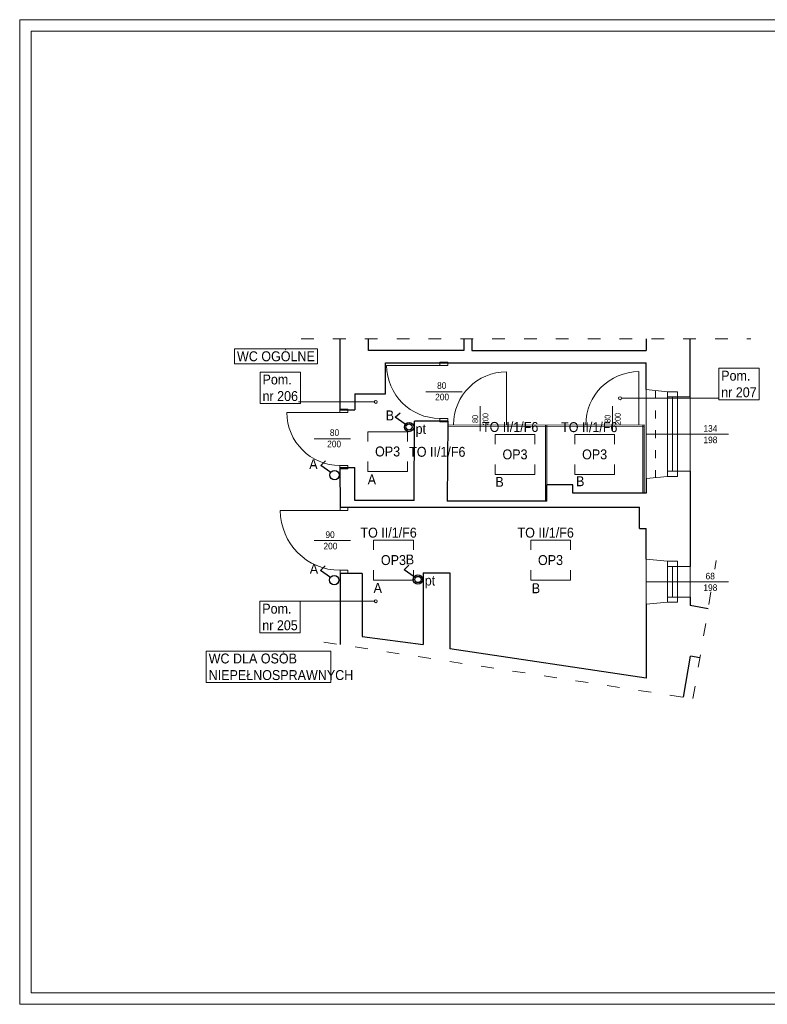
# Model space of a CAD drawing. Header units: centimetres. Extents: x 690840 to 714026, y 27673 to 40762.
# Tile 79 of 162: x 699553 to 700680, y 36277 to 37762. Entities that reach past the tile are written whole.
import ezdxf

# ---------------------------------------------------------------- set-up
doc = ezdxf.new("R2010")
doc.units = ezdxf.units.CM
doc.linetypes.add('ACAD_ISO03W100', pattern=[30, 12, -18])
doc.layers.add('Obrys powierzchni', color=50, linetype='Continuous', lineweight=9, plot=False)
for name, color, linetype, lineweight in [('Przekroje', 253, 'Continuous', 20), ('Przekrojowa', 253, 'Continuous', 25), ('S3_drzwi_istniejące', 7, 'Continuous', 0), ('S3_okna', 253, 'Continuous', 9), ('S3_rozdzielnice', 1, 'Continuous', 5), ('Widokowa', 140, 'Continuous', 9)]:
    doc.layers.add(name, color=color, linetype=linetype, lineweight=lineweight)
for name, color, linetype, lineweight, true_color in [('S3_drzwi_nowe', 7, 'Continuous', 18, 0x00f900), ('S3_opis pomieszczeń', 7, 'Continuous', 0, 0xb5b5b5), ('S3_oświetlenie', 7, 'Continuous', 20, 0x15ff00), ('S3_wyburzenia', 7, 'Continuous', 5, 0xf90000), ('S3_zabudowa_giszetowa', 7, 'Continuous', 0, 0x146dea), ('S3_łączniki', 7, 'Continuous', 20, 0xff7d05)]:
    doc.layers.add(name, color=color, linetype=linetype, lineweight=lineweight, true_color=true_color)
doc.styles.add('Arial Narrow_1', font='ARIALN.TTF', dxfattribs={"height": 8.75})
doc.styles.add('ARIELCE', font='arial.ttf', dxfattribs={"width": 0.9})

# ---------------------------------------------------------------- blocks, each defined once
blk = doc.blocks.new('zw$7334')
at = {"layer": 'S3_okna', "ltscale": 1.6, "insert": (-30.9, 13.4), "char_height": 10, "width": 42.363, "attachment_point": 3, "rotation": 0.019, "style": 'ARIELCE', "bg_fill": 2}
blk.add_mtext('{\\fArial|b0|i0|c238|p34;134}', dxfattribs=at)
at = {"layer": 'S3_okna', "ltscale": 1.6, "insert": (-30.9, -3.8), "char_height": 10, "width": 42.363, "attachment_point": 3, "rotation": 0.019, "style": 'ARIELCE'}
blk.add_mtext('{\\fArial|b0|i0|c238|p34;198}', dxfattribs=at)
blk = doc.blocks.new('zw$B2BC')
at = {"layer": 'Przekroje', "ltscale": 1.6}
for points in [[(0, 0), (32.2, -3.1), (47, -3.1), (47, -10.9), (66, -10.9)], [(0, -134), (32.2, -130.9), (47, -130.9), (47, -123.1), (66, -123.1)]]:
    blk.add_lwpolyline(points, dxfattribs=at)
at = {"layer": 'S3_okna'}
for p, q in [((0, 0), (0, -134)), ((32.2, -130.9), (32.2, -3.1)), ((47, -10.9), (32.2, -10.9)), ((39.6, -123.1), (39.6, -10.9)), ((47, -123.1), (47, -10.9)), ((66, -10.9), (66, -123.1)), ((47, -123.1), (32.2, -123.1))]:
    blk.add_line(p, q, dxfattribs=at)
at = {"layer": 'S3_okna', "ltscale": 1.6}
blk.add_line((124, -67), (0, -67), dxfattribs=at)
at = {"layer": 'S3_okna'}
for points in [[(0, 0), (32.2, -3.1), (47, -3.1), (47, -10.9), (66, -10.9)], [(0, -134), (32.2, -130.9), (47, -130.9), (47, -123.1), (66, -123.1)]]:
    blk.add_lwpolyline(points, dxfattribs=at)
blk = doc.blocks.new('zw$5741')
at = {"layer": 'Przekroje', "ltscale": 1.6}
blk.add_lwpolyline([(0, 0), (31.2, 8.5), (45.8, 11), (44.5, 18.7), (63.2, 21.8)], dxfattribs=at)
at = {"layer": 'S3_okna'}
for p, q in [((-11.5, 67), (0, 0)), ((31.2, 8.5), (20.8, 69.4)), ((36.7, 64.2), (22.1, 61.7)), ((37.2, 17.4), (29.4, 63)), ((44.5, 18.7), (29.9, 16.2))]:
    blk.add_line(p, q, dxfattribs=at)
blk.add_lwpolyline([(0, 0), (31.2, 8.5), (45.8, 11), (44.5, 18.7), (63.2, 21.8)], dxfattribs=at)
at = {"layer": 'S3_okna', "ltscale": 1.6, "insert": (93.9, 64.3), "char_height": 10, "width": 42.363, "attachment_point": 3, "rotation": 9.7223, "style": 'ARIELCE', "bg_fill": 2}
blk.add_mtext('{\\fArial|b0|i0|c238|p34;68}', dxfattribs=at)
at = {"layer": 'Przekroje', "ltscale": 1.6}
blk.add_lwpolyline([(-11.5, 67), (20.8, 69.4), (35.4, 71.9), (36.7, 64.2), (55.4, 67.4)], dxfattribs=at)
at = {"layer": 'S3_okna'}
for p, q in [((44.5, 18.7), (36.7, 64.2)), ((55.4, 67.4), (63.2, 21.8))]:
    blk.add_line(p, q, dxfattribs=at)
at = {"layer": 'S3_okna', "ltscale": 1.6}
blk.add_line((116.5, 54.4), (-5.7, 33.5), dxfattribs=at)
at = {"layer": 'S3_okna'}
blk.add_lwpolyline([(-11.5, 67), (20.8, 69.4), (35.4, 71.9), (36.7, 64.2), (55.4, 67.4)], dxfattribs=at)
at = {"layer": 'S3_okna', "ltscale": 1.6, "insert": (100.4, 47.8), "char_height": 10, "width": 42.363, "attachment_point": 3, "rotation": 9.7223, "style": 'ARIELCE'}
blk.add_mtext('{\\fArial|b0|i0|c238|p34;198}', dxfattribs=at)
blk = doc.blocks.new('l1b')
at = {"layer": 'S3_łączniki', "color": 1, "lineweight": -3, "ltscale": 1.6}
blk.add_lwpolyline([(698436.3, 40106.2), (698453.8, 40100.7), (698449, 40092)], dxfattribs=at)
blk.add_circle((698429.5, 40108.3), 7.06, dxfattribs=at)

msp = doc.modelspace()

# ---------------------------------------------------------------- linework, layer by layer
at = {"layer": 'Obrys powierzchni', "ltscale": 1.6}
for points in [[(699552.6, 37762.3), (701652.6, 37762.3), (701652.6, 36277.3), (699552.6, 36277.3)], [(699570.1, 37744.8), (701635.1, 37744.8), (701635.1, 36294.8), (699570.1, 36294.8)]]:
    msp.add_lwpolyline(points, close=True, dxfattribs=at)
at = {"layer": 'Przekrojowa', "color": 8, "ltscale": 1.6}
for p, q in [((700035.4, 37281), (700035.4, 37174)), ((700078.3, 37263.5), (700078.3, 37281)), ((700222.3, 37281), (700222.3, 37263.5)), ((700234.3, 37281), (700234.3, 37263.5)), ((700497.2, 37281), (700497.2, 37263.5)), ((700563.2, 37193.5), (700563.2, 37281)), ((700222.3, 37263.5), (700078.3, 37263.5)), ((700234.3, 37263.5), (700497.2, 37263.5)), ((700104.2, 37245), (700497.2, 37245)), ((700104.2, 37198), (700104.2, 37245)), ((700497.2, 37204.4), (700497.2, 37245)), ((700057.9, 37198), (700057.9, 37174)), ((700057.9, 37198), (700104.2, 37198)), ((700035.4, 37174), (700057.9, 37174)), ((700147.2, 37037), (700147.8, 37157)), ((700197.8, 37157), (700147.8, 37157)), ((700197.8, 37157), (700197.2, 37036)), ((700197.8, 37157), (700197.8, 37157)), ((700035.4, 37087), (700035.5, 37027)), ((700035.4, 37087), (700057.9, 37087)), ((700057.7, 37037), (700057.9, 37087)), ((700563.2, 37081.3), (700563.2, 36937.7)), ((700497.2, 37070.4), (700497.2, 37048)), ((700386.2, 37061), (700347.2, 37061)), ((700347.2, 37036), (700347.2, 37061)), ((700386.2, 37048), (700386.2, 37061)), ((700147.2, 37037), (700057.7, 37037)), ((700347.2, 37036), (700197.2, 37036)), ((700497.2, 37048), (700386.2, 37048)), ((700035.5, 37027), (700486.9, 37027)), ((700486.9, 36995), (700486.9, 37027)), ((700486.9, 36995), (700497.2, 36995)), ((700497.2, 36948.6), (700497.2, 36995)), ((700035.5, 36927), (700035.6, 36819.8)), ((700069, 36927), (700035.5, 36927)), ((700069, 36927), (700069, 36832)), ((700160.9, 36928), (700160.9, 36819.8)), ((700160.9, 36928), (700200.9, 36928)), ((700200.9, 36928), (700201, 36813.5)), ((700563.2, 36891.5), (700563.2, 36878.6)), ((700497.2, 36880.2), (700497.2, 36769)), ((700590.4, 36873.9), (700563.2, 36878.6)), ((700069, 36832), (700160.9, 36819.8)), ((700497.2, 36769), (700201, 36813.5)), ((700553.2, 36740.4), (700563.8, 36802.4)), ((700577.9, 36800), (700563.8, 36802.4))]:
    msp.add_line(p, q, dxfattribs=at)
at = {"layer": 'S3_drzwi_istniejące', "color": 8}
for p, q in [((700035.4, 37170), (699955.4, 37170)), ((699996.4, 37130), (700051.4, 37130)), ((700035.5, 37022), (699945.5, 37022)), ((699996.5, 36977), (700051.5, 36977))]:
    msp.add_line(p, q, dxfattribs=at)
at = {"layer": 'S3_drzwi_istniejące', "color": 8, "ltscale": 1.6}
for p, q in [((700035.4, 37174), (700035.4, 37174)), ((700035.4, 37087), (700035.4, 37087))]:
    msp.add_line(p, q, dxfattribs=at)
at = {"layer": 'S3_drzwi_istniejące', "color": 8}
for points in [[(700035.4, 37170), (700035.4, 37175), (700047.4, 37175), (700047.4, 37170)], [(700035.4, 37085), (700035.4, 37090), (700047.4, 37090), (700047.4, 37085)], [(700047.5, 37022), (700047.5, 37027), (700035.5, 37027), (700035.5, 37022)], [(700047.5, 36927), (700047.5, 36932), (700035.5, 36932), (700035.5, 36927)]]:
    msp.add_lwpolyline(points, close=True, dxfattribs=at)
for centre, radius, start, end in [((700035.4, 37170), 80, 180, 270), ((700035.5, 37022), 90, 179.9992, 269.9992)]:
    msp.add_arc(centre, radius, start, end, dxfattribs=at)
at = {"layer": 'S3_drzwi_nowe', "color": 8}
for p, q in [((700185.8, 37241), (700105.8, 37241)), ((700219.6, 37201), (700164.6, 37201))]:
    msp.add_line(p, q, dxfattribs=at)
for points in [[(700197.8, 37241), (700197.8, 37246), (700185.8, 37246), (700185.8, 37241)], [(700197.8, 37156), (700197.8, 37161), (700185.8, 37161), (700185.8, 37156)]]:
    msp.add_lwpolyline(points, close=True, dxfattribs=at)
msp.add_arc((700185.8, 37241), 80, 180, 270, dxfattribs=at)
at = {"layer": 'S3_okna', "color": 8, "linetype": 'ACAD_ISO03W100'}
msp.add_line((700511.2, 37203), (700511.2, 37071.8), dxfattribs=at)
at = {"layer": 'S3_opis pomieszczeń', "color": 8}
for centre in [(700089.3, 37185.8), (700457.6, 37191.4), (700089.3, 36885.2)]:
    msp.add_circle(centre, 2.22, dxfattribs=at)
at = {"layer": 'S3_oświetlenie', "ltscale": 1.6}
for points in [[(700077.2, 37080.9), (700137.2, 37080.9), (700137.2, 37140.9), (700077.2, 37140.9)], [(700269.3, 37076.5), (700329.3, 37076.5), (700329.3, 37136.5), (700269.3, 37136.5)], [(700389.3, 37076.5), (700449.3, 37076.5), (700449.3, 37136.5), (700389.3, 37136.5)], [(700086.1, 36917.1), (700146.1, 36917.1), (700146.1, 36977.1), (700086.1, 36977.1)], [(700322.9, 36917.1), (700382.9, 36917.1), (700382.9, 36977.1), (700322.9, 36977.1)], [(700322.9, 36917.1), (700382.9, 36917.1), (700382.9, 36977.1), (700322.9, 36977.1)]]:
    msp.add_lwpolyline(points, close=True, dxfattribs=at)
at = {"layer": 'S3_oświetlenie', "color": 5, "lineweight": -3, "ltscale": 1.6}
for centre in [(700139.6, 37148), (700152.9, 36918)]:
    msp.add_circle(centre, 4.75, dxfattribs=at)
at = {"layer": 'S3_wyburzenia', "color": 8, "linetype": 'ACAD_ISO03W100', "ltscale": 0.5}
msp.add_line((700347.2, 37061), (700347.3, 37136), dxfattribs=at)
at = {"layer": 'S3_zabudowa_giszetowa', "color": 8, "ltscale": 1.6}
for p, q in [((700286.5, 37231.2), (700286.6, 37151)), ((700485.9, 37231.5), (700486, 37151.1)), ((700197.8, 37151), (700494.2, 37151.1)), ((700197.8, 37149), (700494.2, 37149.1)), ((700345.2, 37151), (700345.2, 37036)), ((700347.2, 37151), (700347.2, 37036)), ((700492.2, 37151.1), (700492.2, 37048)), ((700494.2, 37151.1), (700494.2, 37048))]:
    msp.add_line(p, q, dxfattribs=at)
at = {"layer": 'S3_zabudowa_giszetowa', "color": 8}
for p, q in [((700246.6, 37179.3), (700246.6, 37141.5)), ((700446, 37179.6), (700446, 37141.8))]:
    msp.add_line(p, q, dxfattribs=at)
at = {"layer": 'S3_zabudowa_giszetowa', "color": 8, "ltscale": 1.6}
for centre in [(700286.6, 37151.2), (700486, 37151.5)]:
    msp.add_arc(centre, 80, 90.0507, 180.0002, dxfattribs=at)
at = {"layer": 'S3_łączniki', "color": 5, "lineweight": -3, "ltscale": 1.6}
msp.add_lwpolyline([(700133.8, 37152.1), (700118.8, 37162.7), (700126, 37169.6)], dxfattribs=at)
msp.add_circle((700139.6, 37148), 7.06, dxfattribs=at)
at = {"layer": 'Widokowa', "color": 8, "linetype": 'ACAD_ISO03W100', "ltscale": 1.6}
for points in [[(699976.9, 37281), (700654.7, 37281)], [(700011, 36823.5), (700567.5, 36738.3), (700603.2, 36949.5)]]:
    msp.add_lwpolyline(points, dxfattribs=at)

# ---------------------------------------------------------------- block references
at = {"layer": 'S3_łączniki', "color": 252, "lineweight": -3, "ltscale": 1.6, "true_color": 0x939598, "rotation": 162.1982134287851}
for p in [(1377278, -138264), (1377277.5, -138422.3)]:
    msp.add_blockref('l1b', p, dxfattribs=at)

# ---------------------------------------------------------------- texts
at = {"layer": 'S3_drzwi_istniejące', "color": 8, "char_height": 10, "style": 'ARIELCE'}
for s, insert, width, attachment_point, rotation in [('{\\fArial|b0|i0|c238|p34;80}', (700034.2, 37144.6), 18.526, 3, 359.9753), ('{\\fArial|b0|i0|c238|p34;200}', (700037.1, 37127.4), 19.356, 3, 359.9753), ('{\\fArial|b0|i0|c238|p34;90}', (700013.5, 36990.6), 18.526, 1, 0.0239), ('{\\fArial|b0|i0|c238|p34;200}', (700010.5, 36973.4), 19.356, 1, 0.0239)]:
    msp.add_mtext(s, dxfattribs=dict(at, insert=insert, width=width, attachment_point=attachment_point, rotation=rotation))
at = {"layer": 'S3_drzwi_nowe', "color": 8, "char_height": 10, "attachment_point": 1, "rotation": 0.0247, "style": 'ARIELCE'}
for s, insert, width in [('{\\fArial|b0|i0|c238|p34;80}', (700181.8, 37215.5), 18.526), ('{\\fArial|b0|i0|c238|p34;200}', (700178.9, 37198.3), 19.356)]:
    msp.add_mtext(s, dxfattribs=dict(at, insert=insert, width=width))
at = {"layer": 'S3_rozdzielnice', "char_height": 15, "width": 1448.126, "attachment_point": 1, "rotation": 359.981, "style": 'ARIELCE'}
for s, insert in [('{\\fArial|b0|i0|c238|p34;\\C7;TO II/1/F6}', (700249.5, 37155.6)), ('{\\fArial|b0|i0|c238|p34;\\C7;TO II/1/F6}', (700368.8, 37155.3)), ('{\\fArial|b0|i0|c238|p34;\\C7;TO II/1/F6}', (700066.3, 36996.2)), ('{\\fArial|b0|i0|c238|p34;\\C7;TO II/1/F6}', (700303.1, 36996.2)), ('{\\fArial|b0|i0|c238|p34;\\C7;pt}', (700163.3, 36924))]:
    msp.add_mtext(s, dxfattribs=dict(at, insert=insert))
at = {"layer": 'S3_zabudowa_giszetowa', "color": 8, "char_height": 8.75, "attachment_point": 3, "rotation": 90, "style": 'Arial Narrow_1'}
for s, insert, width in [('80', (700234.9, 37166.2), 13.629), ('200', (700250.4, 37169), 20.443), ('80', (700434.4, 37166.5), 13.629), ('200', (700449.8, 37169.3), 20.443)]:
    msp.add_mtext(s, dxfattribs=dict(at, insert=insert, width=width))
at = {"layer": 'S3_łączniki', "color": 0, "char_height": 15, "width": 1448.126, "attachment_point": 1, "rotation": 359.981, "style": 'ARIELCE'}
for s, insert in [('{\\fArial|b0|i0|c238|p34;B}', (700104.3, 37173)), ('{\\fArial|b0|i0|c238|p34;A}', (699989.1, 37099.5)), ('{\\fArial|b0|i0|c238|p34;A}', (700077.2, 37076.4)), ('{\\fArial|b0|i0|c238|p34;B}', (700269.7, 37072.8)), ('{\\fArial|b0|i0|c238|p34;B}', (700391.3, 37073.7)), ('{\\fArial|b0|i0|c238|p34;A}', (699989.9, 36941.6)), ('{\\fArial|b0|i0|c238|p34;A}', (700086.1, 36912.9)), ('{\\fArial|b0|i0|c238|p34;B}', (700324.6, 36912.3))]:
    msp.add_mtext(s, dxfattribs=dict(at, insert=insert))

# ---------------------------------------------------------------- next in the draw order: block references
at = {"layer": 'Przekroje', "color": 8, "ltscale": 1.6, "rotation": 350.296708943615}
msp.add_blockref('zw$5741', (700497.2, 36880.6), dxfattribs=at)
at = {"layer": 'S3_okna', "color": 8, "rotation": 1.443429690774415e-05}
msp.add_blockref('zw$7334', (700635.2, 37137.4), dxfattribs=at)

# ---------------------------------------------------------------- next in the draw order: texts
at = {"layer": 'S3_opis pomieszczeń', "color": 8, "char_height": 7.5, "attachment_point": 1, "style": 'ARIELCE', "bg_fill": 18}
for s, insert in [('{\\fArial|b0|i0|c238|p34;\\H2x;Pom.\\Pnr 206}', (699918.7, 37227.2)), ('{\\fArial|b0|i0|c238|p34;\\H2x;Pom.\\Pnr 205}', (699918.3, 36881.5))]:
    msp.add_mtext(s, dxfattribs=dict(at, insert=insert))
at = {"layer": 'S3_oświetlenie', "char_height": 15, "width": 60, "attachment_point": 5, "style": 'ARIELCE', "bg_fill": 2}
for insert in [(700107.2, 37111), (700299.3, 37106.6), (700419.3, 37106.6), (700116, 36947.2), (700352.8, 36947.2)]:
    msp.add_mtext('{\\fArial|b0|i0|c238|p34;OP3}', dxfattribs=dict(at, insert=insert))

# ---------------------------------------------------------------- next in the draw order: linework, layer by layer
at = {"layer": 'S3_opis pomieszczeń', "color": 8}
for p, q in [((699972.7, 37185.8), (700087.1, 37185.8)), ((699972.7, 36885.2), (700087.1, 36885.2))]:
    msp.add_line(p, q, dxfattribs=at)
at = {"layer": 'S3_łączniki', "color": 5, "lineweight": -3, "ltscale": 1.6}
msp.add_lwpolyline([(700147.1, 36922.1), (700132.1, 36932.7), (700139.3, 36939.5)], dxfattribs=at)
msp.add_circle((700152.9, 36918), 7.06, dxfattribs=at)

# ---------------------------------------------------------------- next in the draw order: block references
at = {"layer": 'S3_okna', "color": 8, "rotation": 1.443429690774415e-05}
msp.add_blockref('zw$7334', (700635.2, 37137.4), dxfattribs=at)

# ---------------------------------------------------------------- next in the draw order: texts
at = {"layer": 'S3_opis pomieszczeń', "color": 8, "insert": (699880.2, 37262.2), "char_height": 7.5, "attachment_point": 1, "style": 'ARIELCE', "bg_fill": 18}
msp.add_mtext('{\\fArial|b0|i0|c238|p34;\\H2x;WC OGÓLNE}', dxfattribs=at)
at = {"layer": 'S3_opis pomieszczeń', "color": 8, "insert": (699837.5, 36806.4), "char_height": 7.5, "width": 180.324, "attachment_point": 1, "style": 'ARIELCE', "bg_fill": 18}
msp.add_mtext('{\\fArial|b0|i0|c238|p34;\\H2x;WC DLA OSÓB\\PNIEPEŁNOSPRAWNYCH}', dxfattribs=at)
at = {"layer": 'S3_rozdzielnice', "char_height": 15, "width": 1448.126, "attachment_point": 1, "rotation": 359.981, "style": 'ARIELCE'}
for s, insert in [('{\\fArial|b0|i0|c238|p34;\\C7;pt}', (700149.4, 37152.7)), ('{\\fArial|b0|i0|c238|p34;\\C7;TO II/1/F6}', (700139.7, 37118.1))]:
    msp.add_mtext(s, dxfattribs=dict(at, insert=insert))
at = {"layer": 'S3_łączniki', "color": 0, "insert": (700134.6, 36955.7), "char_height": 15, "width": 1448.126, "attachment_point": 1, "rotation": 359.981, "style": 'ARIELCE'}
msp.add_mtext('{\\fArial|b0|i0|c238|p34;B}', dxfattribs=at)

# ---------------------------------------------------------------- next in the draw order: block references
at = {"layer": 'S3_okna', "color": 8, "rotation": 359.999999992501}
msp.add_blockref('zw$B2BC', (700497.2, 37204.4), dxfattribs=at)

# ---------------------------------------------------------------- next in the draw order: texts
at = {"layer": 'S3_opis pomieszczeń', "color": 8, "insert": (700610.1, 37232.9), "char_height": 7.5, "attachment_point": 1, "style": 'ARIELCE', "bg_fill": 18}
msp.add_mtext('{\\fArial|b0|i0|c238|p34;\\H2x;Pom.\\Pnr 207}', dxfattribs=at)

# ---------------------------------------------------------------- next in the draw order: linework, layer by layer
at = {"layer": 'S3_opis pomieszczeń', "color": 8}
msp.add_line((700606.6, 37191.4), (700459.8, 37191.4), dxfattribs=at)

doc.saveas('drawing.dxf')
